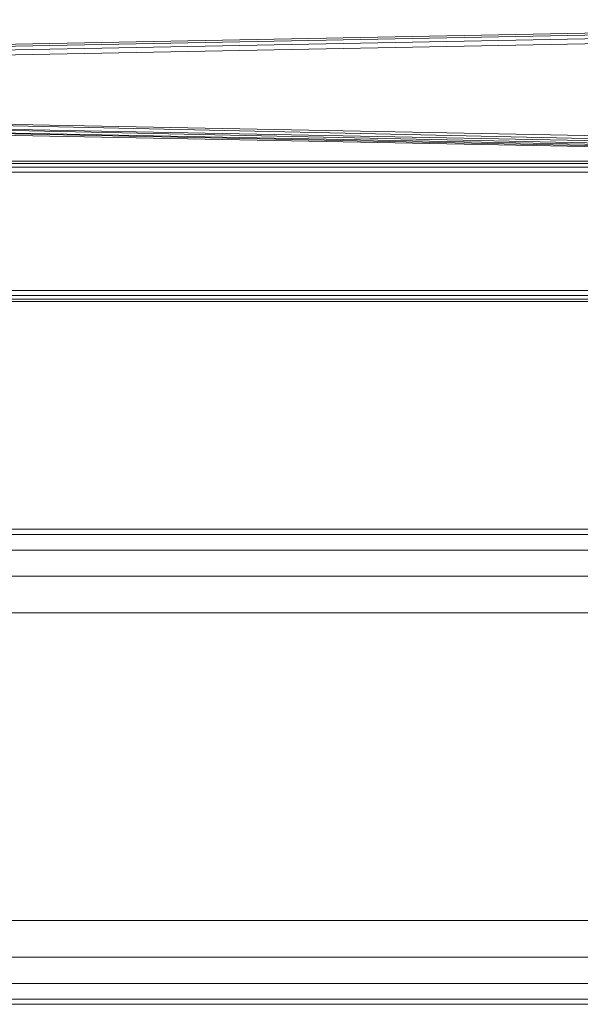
# Model space of a CAD drawing. Header units: millimetres. Extents: x 1 to 3476, y -521 to 159.
# Tile 58 of 130: x 1801 to 1830, y 108 to 159. Entities that reach past the tile are written whole.
import ezdxf

# ---------------------------------------------------------------- set-up
doc = ezdxf.new("R2010")
doc.units = ezdxf.units.MM
doc.layers.add('VG491211CA_dwg', color=8, linetype='Continuous', lineweight=9)

# ---------------------------------------------------------------- blocks, each defined once
blk = doc.blocks.new('VG491211CA_dwg-300031-Północ')
at = {"color": 18, "lineweight": 9}
for p, q in [((-40.882, 158.874), (-118.16, 157.381)), ((-40.884, 158.762), (-118.16, 157.269)), ((-118.16, 157.081), (-40.883, 158.574)), ((-118.16, 156.818), (-40.881, 158.312)), ((-40.287, 152.197), (-118.082, 153.7)), ((-40.812, 151.945), (-118.082, 153.665)), ((-40.812, 151.945), (-118.082, 153.438)), ((-41.187, 151.764), (-118.082, 153.412)), ((-118.082, 153.25), (-41.187, 151.764)), ((-118.082, 153.235), (-41.412, 151.656)), ((-118.082, 153.138), (-41.412, 151.656)), ((-117.11, 151.454), (-40.887, 151.454)), ((-40.887, 151.566), (-116.998, 151.566)), ((-117.56, 151.004), (-40.887, 151.004)), ((-117.298, 151.266), (-40.887, 151.266)), ((-40.287, 144.9), (-117.56, 144.9)), ((-40.812, 144.638), (-117.298, 144.638)), ((-41.187, 144.45), (-117.11, 144.45)), ((-116.998, 144.338), (-41.412, 144.338)), ((-5.067, 132.579), (-903.786, 132.579)), ((-5.067, 132.309), (-903.786, 132.309)), ((-903.786, 131.499), (-5.067, 131.499)), ((-903.786, 130.149), (-5.067, 130.149)), ((-903.786, 128.259), (-5.067, 128.259)), ((-5.067, 112.381), (-903.786, 112.381)), ((-5.067, 110.491), (-903.786, 110.491)), ((-903.786, 109.141), (-5.067, 109.141)), ((-903.786, 108.331), (-5.067, 108.331)), ((-903.786, 108.061), (-5.067, 108.061))]:
    blk.add_line(p, q, dxfattribs=at)

msp = doc.modelspace()

# ---------------------------------------------------------------- block references
at = {"layer": 'VG491211CA_dwg', "color": 18}
msp.add_blockref('VG491211CA_dwg-300031-Północ', (1906.949, 0), dxfattribs=at)

doc.saveas('drawing.dxf')
